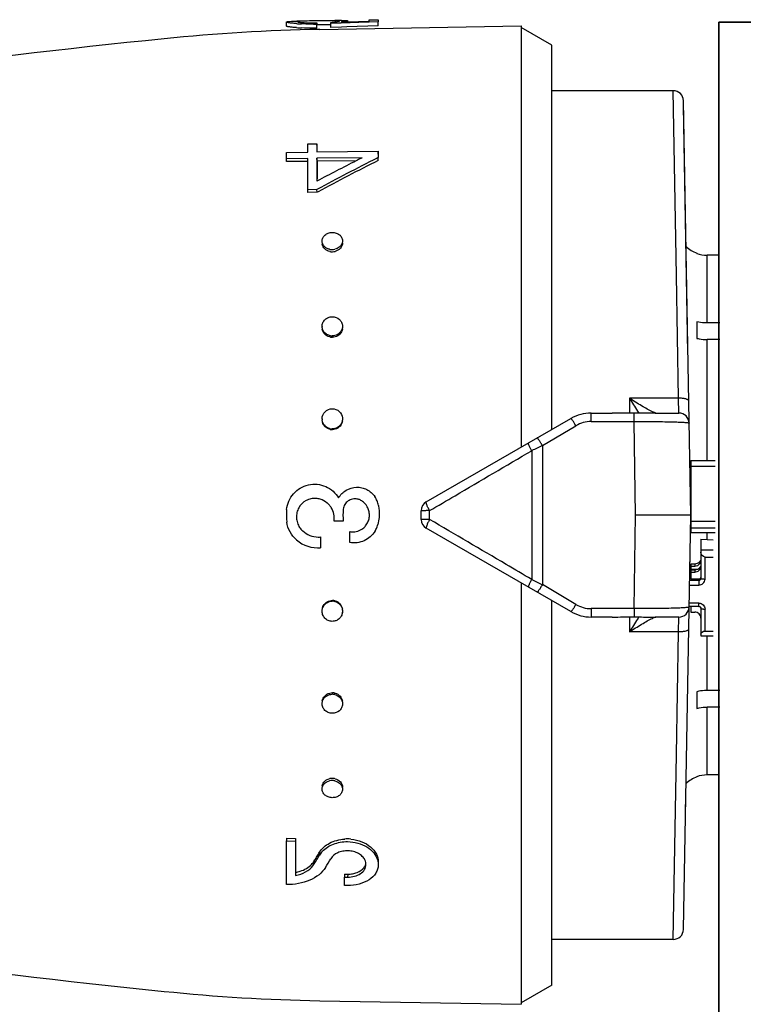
# Model space of a CAD drawing. Header units: millimetres. Extents: x -727 to 69715, y -15705 to 98123.
# Tile 119 of 256: x 35072 to 35108, y -15013 to -14965. Entities that reach past the tile are written whole.
import ezdxf

# ---------------------------------------------------------------- set-up
doc = ezdxf.new("R2010")
doc.units = ezdxf.units.MM
doc.layers.add('UT_ZAŘÍZENÍ - OT', color=3, linetype='Continuous', lineweight=35)

msp = doc.modelspace()

# ---------------------------------------------------------------- linework, layer by layer
at = {"color": 0, "linetype": 'Continuous'}
for p, q in [((35085.485, -14965.056), (35085.481, -14964.856)), ((35086.118, -14964.81), (35086.132, -14964.809)), ((35086.132, -14964.809), (35086.144, -14964.809)), ((35086.134, -14964.869), (35086.133, -14964.823)), ((35087.047, -14964.796), (35086.925, -14964.798)), ((35086.971, -14964.895), (35086.971, -14964.958)), ((35086.974, -14965.157), (35086.971, -14964.958)), ((35087.048, -14964.996), (35086.973, -14964.997)), ((35087.116, -14965.22), (35096.985, -14965.047)), ((35087.659, -14964.99), (35087.627, -14964.99)), ((35087.657, -14964.929), (35087.657, -14964.876)), ((35088.087, -14964.913), (35087.657, -14964.929)), ((35087.66, -14965.128), (35087.657, -14964.929)), ((35087.881, -14964.856), (35087.88, -14964.792)), ((35088.173, -14964.91), (35088.087, -14964.913)), ((35088.168, -14964.861), (35088.471, -14964.852)), ((35089.464, -14964.865), (35088.173, -14964.91)), ((35088.318, -14964.857), (35088.317, -14964.842)), ((35089.984, -14965.046), (35088.435, -14965.1)), ((35088.471, -14964.852), (35089.53, -14964.818)), ((35088.481, -14964.798), (35088.482, -14964.851)), ((35089.532, -14964.862), (35089.464, -14964.865)), ((35089.53, -14964.75), (35089.98, -14964.742)), ((35089.53, -14964.818), (35089.53, -14964.75)), ((35089.98, -14964.847), (35089.532, -14964.862)), ((35089.98, -14964.742), (35089.98, -14964.847)), ((35089.984, -14965.046), (35089.98, -14964.847)), ((35096.985, -14965.047), (35096.985, -14985.692)), ((35088.177, -14965.109), (35087.66, -14965.128)), ((35088.435, -14965.1), (35088.177, -14965.109)), ((35098.485, -14965.987), (35096.985, -14965.121)), ((35098.485, -14984.826), (35098.485, -14965.987)), ((35104.43, -14968.221), (35098.485, -14968.221)), ((35104.585, -14977.286), (35104.43, -14968.221)), ((35105.285, -14989.021), (35104.93, -14968.713)), ((35105.146, -14981.087), (35104.934, -14968.962)), ((35086.531, -14970.826), (35086.981, -14970.821)), ((35086.531, -14971.232), (35086.531, -14970.826)), ((35086.981, -14970.821), (35086.981, -14971.226)), ((35086.984, -14970.971), (35086.981, -14970.821)), ((35085.481, -14971.245), (35086.531, -14971.232)), ((35085.481, -14971.556), (35085.481, -14971.245)), ((35086.981, -14971.226), (35089.98, -14971.187)), ((35089.98, -14971.187), (35089.98, -14971.499)), ((35089.984, -14971.334), (35089.98, -14971.187)), ((35086.531, -14971.543), (35085.481, -14971.556)), ((35085.485, -14971.7), (35085.481, -14971.556)), ((35086.534, -14971.687), (35085.485, -14971.7)), ((35086.531, -14973.075), (35086.531, -14971.543)), ((35089.195, -14971.509), (35086.981, -14971.537)), ((35086.981, -14971.537), (35086.981, -14972.656)), ((35086.984, -14971.682), (35086.981, -14971.537)), ((35088.902, -14971.657), (35086.984, -14971.682)), ((35086.984, -14971.682), (35086.984, -14972.539)), ((35089.14, -14971.537), (35089.195, -14971.509)), ((35089.98, -14971.499), (35089.925, -14971.527)), ((35089.984, -14971.643), (35089.98, -14971.499)), ((35086.981, -14973.07), (35086.531, -14973.075)), ((35086.534, -14973.206), (35086.531, -14973.075)), ((35086.984, -14973.201), (35086.534, -14973.206)), ((35086.984, -14973.201), (35086.981, -14973.07)), ((35087.037, -14973.173), (35086.984, -14973.201)), ((35105.585, -14976.185), (35105.585, -14976.198)), ((35106.085, -14979.608), (35106.085, -14976.284)), ((35106.655, -14976.284), (35106.085, -14976.284)), ((35104.687, -14983.296), (35104.585, -14977.286)), ((35105.585, -14979.547), (35105.585, -14980.361)), ((35106.703, -14979.608), (35106.085, -14979.608)), ((35106.085, -14986.347), (35106.085, -14980.421)), ((35106.71, -14980.421), (35106.085, -14980.421)), ((35102.285, -14983.296), (35102.285, -14984.03)), ((35104.687, -14983.296), (35102.285, -14983.296)), ((35104.706, -14984.021), (35104.687, -14983.296)), ((35092.335, -14988.377), (35099.415, -14984.289)), ((35100.415, -14984.436), (35100.415, -14984.021)), ((35100.415, -14984.021), (35101.442, -14984.021)), ((35102.512, -14984.436), (35102.512, -14984.029)), ((35103.548, -14984.021), (35104.706, -14984.021)), ((35098.018, -14985.609), (35099.665, -14984.641)), ((35100.415, -14984.436), (35102.512, -14984.436)), ((35102.584, -14989.021), (35102.512, -14984.436)), ((35098.018, -14985.609), (35098.018, -14992.433)), ((35097.497, -14985.866), (35097.497, -14992.177)), ((35105.285, -14986.347), (35105.285, -14989.869)), ((35105.285, -14986.347), (35106.485, -14986.347)), ((35105.285, -14986.631), (35106.485, -14986.631)), ((35092.085, -14989.233), (35092.085, -14988.81)), ((35092.498, -14989.237), (35092.498, -14988.806)), ((35102.512, -14993.606), (35102.584, -14989.021)), ((35105.285, -14989.021), (35102.584, -14989.021)), ((35104.93, -15009.33), (35105.285, -14989.021)), ((35088.271, -14989.324), (35087.821, -14989.324)), ((35099.415, -14993.753), (35092.335, -14989.666)), ((35105.285, -14989.327), (35106.485, -14989.327)), ((35105.285, -14989.642), (35106.485, -14989.642)), ((35087.161, -14990.093), (35087.161, -14990.627)), ((35088.591, -14990.365), (35088.591, -14989.83)), ((35105.285, -14989.869), (35106.485, -14989.869)), ((35106.085, -14990.212), (35106.085, -14989.869)), ((35105.785, -14990.196), (35105.785, -14992.119)), ((35105.785, -14990.196), (35106.385, -14990.229)), ((35105.785, -14990.727), (35106.385, -14990.727)), ((35105.985, -14992.158), (35105.985, -14991.079)), ((35105.985, -14991.079), (35106.385, -14991.079)), ((35105.239, -14991.636), (35105.245, -14991.313)), ((35105.285, -14991.425), (35105.285, -14991.67)), ((35105.485, -14991.425), (35105.285, -14991.425)), ((35105.285, -14991.523), (35105.485, -14991.523)), ((35105.485, -14991.425), (35105.485, -14991.523)), ((35105.285, -14992.061), (35105.232, -14992.061)), ((35105.285, -14991.865), (35105.235, -14991.865)), ((35105.238, -14991.67), (35105.648, -14991.67)), ((35105.286, -14991.639), (35105.239, -14991.636)), ((35105.285, -14991.718), (35105.285, -14992.159)), ((35105.485, -14991.718), (35105.285, -14991.718)), ((35105.285, -14991.815), (35105.485, -14991.815)), ((35105.485, -14991.718), (35105.485, -14991.815)), ((35096.985, -14992.35), (35096.985, -15012.995)), ((35099.665, -14993.402), (35098.018, -14992.433)), ((35105.225, -14992.452), (35105.685, -14992.452)), ((35105.229, -14992.217), (35105.685, -14992.217)), ((35105.685, -14992.159), (35105.285, -14992.159)), ((35105.685, -14992.159), (35105.685, -14992.452)), ((35098.485, -15012.055), (35098.485, -14993.216)), ((35105.685, -14993.496), (35105.206, -14993.496)), ((35105.685, -14993.335), (35105.209, -14993.335)), ((35105.285, -14993.496), (35105.285, -14993.777)), ((35105.685, -14993.496), (35105.685, -14993.335)), ((35100.415, -14993.606), (35100.415, -14994.021)), ((35102.512, -14993.606), (35100.415, -14993.606)), ((35101.442, -14994.021), (35100.415, -14994.021)), ((35102.285, -14994.013), (35102.285, -14994.746)), ((35102.512, -14993.606), (35102.512, -14994.014)), ((35104.706, -14994.021), (35103.548, -14994.021)), ((35104.687, -14994.746), (35104.706, -14994.021)), ((35105.285, -14993.777), (35105.485, -14993.777)), ((35105.785, -14993.59), (35105.785, -14994.944)), ((35105.985, -14994.708), (35105.985, -14993.629)), ((35104.687, -14994.746), (35102.285, -14994.746)), ((35104.585, -15000.757), (35104.687, -14994.746)), ((35105.785, -14994.944), (35106.385, -14994.944)), ((35105.985, -14994.708), (35106.385, -14994.708)), ((35106.085, -14997.621), (35106.085, -14994.944)), ((35105.585, -14997.682), (35105.585, -14998.495)), ((35106.71, -14997.621), (35106.085, -14997.621)), ((35106.085, -15001.758), (35106.085, -14998.434)), ((35106.703, -14998.434), (35106.085, -14998.434)), ((35104.43, -15009.821), (35104.585, -15000.757)), ((35106.655, -15001.758), (35106.085, -15001.758)), ((35105.585, -15001.844), (35105.585, -15001.857)), ((35105.03, -15003.636), (35105.045, -15002.774)), ((35085.485, -15004.862), (35085.481, -15004.994)), ((35085.481, -15007.136), (35085.481, -15004.994)), ((35085.481, -15004.994), (35085.931, -15004.999)), ((35085.485, -15004.862), (35085.935, -15004.867)), ((35085.935, -15004.867), (35085.931, -15004.999)), ((35085.931, -15004.999), (35085.931, -15006.687)), ((35087.078, -15005.599), (35087.106, -15005.551)), ((35087.106, -15005.551), (35087.103, -15005.689)), ((35086.851, -15005.974), (35086.848, -15006.115)), ((35086.961, -15005.927), (35086.99, -15005.879)), ((35088.334, -15006.619), (35088.331, -15006.765)), ((35088.331, -15007.173), (35088.331, -15006.765)), ((35088.331, -15006.765), (35088.481, -15006.767)), ((35088.334, -15006.619), (35088.484, -15006.621)), ((35088.484, -15006.621), (35088.481, -15006.767)), ((35088.481, -15007.175), (35088.331, -15007.173)), ((35104.43, -15009.821), (35098.485, -15009.821)), ((35098.485, -15012.055), (35096.985, -15012.921)), ((35087.116, -15012.823), (35096.985, -15012.995))]:
    msp.add_line(p, q, dxfattribs=at)
for centre, radius, start, end in [((35086.599, -14956.38), 8.577, 265.8256, 266.6258), ((35086.749, -15000.544), 35.74, 91.0124, 91.2155), ((35086.672, -14955.126), 9.833, 266.6318, 267.396), ((35086.277, -14966.605), 1.789, 94.2534, 94.6326), ((35086.333, -14967.374), 2.559, 93.4587, 94.2283), ((35086.754, -14952.416), 12.544, 270.2757, 270.9914), ((35086.797, -14954.867), 10.03, 270.3767, 270.9938), ((35087.208, -14958.468), 6.424, 274.0065, 274.7622), ((35087.294, -14959.51), 5.379, 274.7701, 275.5791), ((35087.73, -14970.07), 5.28, 88.3745, 89.198), ((35088.59, -15006.899), 42.126, 90.8463, 91.0033), ((35088.305, -14987.798), 23.023, 90.5699, 90.8389), ((35088.205, -14978.002), 13.227, 90.1311, 90.5589), ((35088.687, -15055.206), 90, 91, 95.86353), ((35086.6, -14956.529), 8.626, 265.8559, 266.6507), ((35086.674, -14955.258), 9.899, 266.6567, 267.4156), ((35130.572, -15463.061), 500, 95.86353, 99.2151), ((35104.43, -14968.721), 0.5, 1.0027, 90), ((35137.27, -15065.461), 105.191, 116.74897, 118.55954), ((35136.814, -15066.125), 105.923, 116.89327, 118.06457), ((35137.005, -15065.838), 105.279, 116.52799, 118.3353), ((35133.902, -15060.437), 99.533, 116.72558, 116.87901), ((35087.904, -14975.692), 0.33, 0.0012, 1.8034), ((35087.574, -14975.701), 0.34, 181.8386, 189.2299), ((35087.727, -14975.431), 0.578, 257.4005, 263.7792), ((35087.73, -14975.534), 0.583, 257.4385, 263.7956), ((35087.726, -14975.442), 0.567, 263.769, 270.5154), ((35087.729, -14975.545), 0.572, 263.785, 270.5156), ((35087.725, -14975.432), 0.577, 270.6142, 283.6547), ((35087.728, -14975.534), 0.582, 270.6123, 283.6161), ((35106.085, -14974.771), 1.5, 226.6492, 250.5288), ((35106.086, -14974.775), 1.509, 250.58, 269.9294), ((35087.645, -14979.772), 0.415, 180.0036, 182.6268), ((35087.817, -14979.841), 0.417, 351.6852, 359.956), ((35087.73, -14979.708), 0.529, 255.907, 262.902), ((35087.733, -14979.776), 0.533, 255.9485, 262.9202), ((35087.728, -14979.722), 0.515, 262.8964, 270.3352), ((35087.731, -14979.791), 0.519, 262.9139, 270.3354), ((35123.068, -14970.774), 24.264, 211.0698, 212.8147), ((35087.702, -14984.306), 0.471, 180.0149, 185.1846), ((35100.415, -14986.021), 2, 90, 120), ((35119.111, -14973.319), 19.559, 212.8314, 213.1914), ((35104.706, -14984.521), 0.5, 0.9973, 90), ((35087.732, -14984.296), 0.505, 254.9456, 262.2975), ((35087.735, -14984.327), 0.509, 254.989, 262.3166), ((35087.73, -14984.313), 0.488, 262.2951, 270.1426), ((35087.733, -14984.344), 0.492, 262.3136, 270.1429), ((35100.415, -14985.915), 1.479, 90.0293, 120.5126), ((35205.58, -15204.982), 244.324, 116.11937, 116.25551), ((35105.185, -14987.177), 0.0994, 313.5922, 359.9803), ((35105.185, -14987.165), 0.301, 284.0099, 289.4426), ((35086.877, -14989.084), 0.878, 79.2621, 86.1049), ((35086.867, -14989.133), 0.927, 73.0793, 79.2163), ((35088.84, -14988.799), 0.576, 71.2532, 78.3972), ((35088.92, -14988.722), 1.078, 27.8406, 34.0296), ((35088.925, -14988.72), 1.073, 21.6663, 27.8429), ((35086.864, -14989.171), 0.963, 41.0757, 50.0119), ((35086.858, -14989.175), 0.97, 32.4613, 41.0443), ((35090.567, -14989.021), 2.316, 172.8168, 187.5195), ((35088.842, -14988.792), 0.569, 63.8405, 71.2552), ((35088.717, -14989.028), 0.836, 39.1305, 49.8284), ((35088.724, -14989.023), 0.828, 29.6913, 39.1293), ((35088.942, -14988.713), 1.054, 15.2114, 21.6682), ((35088.03, -14988.96), 1.999, 11.8346, 15.192), ((35092.585, -14988.81), 0.5, 120, 180), ((35105.185, -14988.793), 0.3, 70.554, 72.3535), ((35088.143, -14989.021), 2.661, 174.2036, 187.383), ((35086.872, -14989.127), 0.893, 214.114, 220.953), ((35088.72, -14989.02), 0.831, 307.9711, 320.9467), ((35088.712, -14989.013), 0.841, 320.9239, 328.1109), ((35088.776, -14989.166), 1.23, 330.5526, 339.4593), ((35088.822, -14989.184), 1.181, 339.4729, 345.3977), ((35092.585, -14989.233), 0.5, 180, 240), ((35087.042, -14988.979), 1.119, 220.9857, 227.2244), ((35087.043, -14988.995), 1.104, 269.8741, 276.1358), ((35088.733, -14989.058), 0.785, 259.5616, 266.7756), ((35088.761, -14989.159), 1.247, 328.3633, 330.5708), ((35087.043, -14988.987), 1.644, 229.7942, 274.1007), ((35105.494, -14991.228), 0.29, 325.946, 359.9556), ((35205.58, -14773.06), 244.324, 243.74449, 243.88063), ((35087.729, -14993.73), 0.489, 81.9513, 89.7929), ((35087.732, -14993.699), 0.493, 81.9697, 89.7932), ((35087.727, -14993.748), 0.507, 74.6173, 81.9539), ((35087.73, -14993.717), 0.51, 74.6606, 81.9731), ((35100.415, -14992.128), 1.479, 239.4874, 269.9707), ((35104.706, -14993.521), 0.5, 270, 359), ((35087.75, -14993.739), 0.481, 352.21, 354.9153), ((35100.415, -14992.021), 2, 240, 270), ((35119.453, -15004.946), 19.968, 146.8123, 147.1649), ((35105.696, -14993.59), 0.0882, 0.0369, 8.6608), ((35122.989, -15007.219), 24.171, 147.1819, 148.9335), ((35087.727, -14998.321), 0.516, 82.1802, 89.6075), ((35087.731, -14998.253), 0.52, 82.1978, 89.6077), ((35087.725, -14998.338), 0.533, 75.2221, 82.1864), ((35087.728, -14998.27), 0.537, 75.2633, 82.2046), ((35106.086, -15003.268), 1.509, 90.0706, 109.42), ((35087.726, -15002.607), 0.574, 89.5276, 102.6205), ((35087.73, -15002.505), 0.579, 90.4762, 102.5767), ((35087.729, -15002.489), 0.563, 89.4636, 90.4277), ((35087.725, -15002.602), 0.569, 82.706, 89.4382), ((35087.729, -15002.5), 0.574, 82.7219, 89.4383), ((35087.723, -15002.617), 0.584, 76.3765, 82.7168), ((35087.727, -15002.514), 0.588, 76.4142, 82.7332), ((35106.085, -15003.271), 1.5, 109.4712, 133.3508), ((35087.574, -15002.341), 0.34, 170.7701, 178.1614), ((35087.904, -15002.351), 0.33, 358.1966, 359.9988), ((35088.462, -15006.845), 1.949, 89.3478, 93.6822), ((35088.461, -15006.877), 1.981, 84.7451, 89.3338), ((35047.557, -14981.97), 46.046, 328.8521, 329.1259), ((35087.971, -15006.203), 1.009, 142.6891, 149.3347), ((35088.066, -15006.276), 1.129, 136.6726, 142.6957), ((35085.982, -15005.427), 1.027, 315.4988, 321.7146), ((35086.061, -15005.489), 0.927, 321.7149, 328.509), ((35048.431, -14982.833), 44.921, 328.7834, 329.0635), ((35048.909, -14982.787), 44.466, 328.5709, 328.8521), ((35046.708, -14981.802), 46.929, 329.1323, 329.4032), ((35049.176, -14982.906), 44.808, 328.5423, 329.173), ((35088.922, -15006.146), 0.458, 358.6045, 6.9669), ((35085.546, -15004.817), 1.908, 281.6289, 285.7619), ((35130.572, -14514.982), 500, 260.77609, 264.13647), ((35104.43, -15009.321), 0.5, 270, 359), ((35088.687, -14922.837), 90, 264.13647, 269)]:
    msp.add_arc(centre, radius, start, end, dxfattribs=at)
at = {"color": 0, "linetype": 'Continuous', "extrusion": (0, 0, -1)}
for centre, major_axis, ratio, start_param, end_param in [((35105.985, -14990.844), (0, -0.235), 0.85043, 0, 1.570796), ((35105.985, -14994.865), (0.2, 0), 0.785695, 3.141593, 4.712389)]:
    msp.add_ellipse(centre, major_axis=major_axis, ratio=ratio, start_param=start_param, end_param=end_param, dxfattribs=at)
at = {"color": 0, "linetype": 'Continuous'}
for points, knots in [([(35085.481, -14964.856), (35085.481, -14964.853), (35085.488, -14964.847), (35085.496, -14964.844), (35085.501, -14964.843)], [0, 0, 0, 0, 0.34526, 1, 1, 1, 1]), ([(35085.975, -14964.934), (35085.905, -14964.929), (35085.807, -14964.92), (35085.686, -14964.906), (35085.615, -14964.896), (35085.559, -14964.886), (35085.518, -14964.876), (35085.494, -14964.869), (35085.481, -14964.86), (35085.481, -14964.856)], [0, 0, 0, 0, 0.415889, 0.585993, 0.728367, 0.841268, 0.923827, 0.975949, 1, 1, 1, 1]), ([(35085.977, -14965.133), (35085.908, -14965.128), (35085.81, -14965.119), (35085.689, -14965.105), (35085.618, -14965.095), (35085.563, -14965.086), (35085.521, -14965.076), (35085.498, -14965.068), (35085.485, -14965.06), (35085.485, -14965.056)], [0, 0, 0, 0, 0.416026, 0.586157, 0.728535, 0.841423, 0.923955, 0.976034, 1, 1, 1, 1]), ([(35085.501, -14964.843), (35085.505, -14964.842), (35085.524, -14964.836), (35085.545, -14964.833), (35085.561, -14964.831)], [0, 0, 0, 0, 0.194984, 1, 1, 1, 1]), ([(35085.561, -14964.831), (35085.617, -14964.824), (35085.761, -14964.818), (35085.904, -14964.814), (35085.991, -14964.812)], [0, 0, 0, 0, 0.393124, 1, 1, 1, 1]), ([(35086.024, -14964.842), (35086.024, -14964.842), (35086.023, -14964.843), (35086.023, -14964.843), (35086.023, -14964.844)], [0, 0, 0, 0, 0.519614, 1, 1, 1, 1]), ([(35086.023, -14964.844), (35086.023, -14964.846), (35086.028, -14964.849), (35086.045, -14964.855), (35086.083, -14964.863), (35086.144, -14964.871), (35086.194, -14964.875), (35086.222, -14964.878)], [0, 0, 0, 0, 0.026104, 0.078509, 0.271488, 0.580502, 1, 1, 1, 1]), ([(35086.133, -14964.823), (35086.118, -14964.824), (35086.092, -14964.826), (35086.058, -14964.831), (35086.038, -14964.835), (35086.026, -14964.839), (35086.024, -14964.842)], [0, 0, 0, 0, 0.402142, 0.703286, 0.901798, 1, 1, 1, 1]), ([(35086.925, -14964.798), (35086.785, -14964.8), (35086.537, -14964.806), (35086.288, -14964.813), (35086.179, -14964.82)], [0, 0, 0, 0, 0.5608, 1, 1, 1, 1]), ([(35086.222, -14964.878), (35086.265, -14964.881), (35086.479, -14964.895), (35086.693, -14964.898), (35086.863, -14964.897)], [0, 0, 0, 0, 0.202928, 1, 1, 1, 1]), ([(35086.814, -14964.96), (35086.763, -14964.96), (35086.567, -14964.96), (35086.37, -14964.955), (35086.226, -14964.949)], [0, 0, 0, 0, 0.261385, 1, 1, 1, 1]), ([(35087.625, -14964.79), (35087.581, -14964.79), (35087.388, -14964.791), (35087.196, -14964.793), (35087.047, -14964.796)], [0, 0, 0, 0, 0.228486, 1, 1, 1, 1]), ([(35087.627, -14964.99), (35087.583, -14964.99), (35087.39, -14964.991), (35087.197, -14964.993), (35087.048, -14964.996)], [0, 0, 0, 0, 0.228577, 1, 1, 1, 1]), ([(35087.804, -14964.791), (35087.79, -14964.79), (35087.731, -14964.79), (35087.671, -14964.79), (35087.625, -14964.79)], [0, 0, 0, 0, 0.229978, 1, 1, 1, 1]), ([(35087.817, -14964.863), (35087.854, -14964.859), (35087.92, -14964.852), (35087.996, -14964.841), (35088.041, -14964.832), (35088.063, -14964.826), (35088.076, -14964.822), (35088.083, -14964.816), (35088.083, -14964.814)], [0, 0, 0, 0, 0.416564, 0.727805, 0.840468, 0.923103, 0.975235, 1, 1, 1, 1]), ([(35087.99, -14964.797), (35087.982, -14964.796), (35087.946, -14964.794), (35087.909, -14964.793), (35087.88, -14964.792)], [0, 0, 0, 0, 0.216654, 1, 1, 1, 1]), ([(35088.059, -14964.804), (35088.055, -14964.803), (35088.032, -14964.8), (35088.009, -14964.798), (35087.99, -14964.797)], [0, 0, 0, 0, 0.191517, 1, 1, 1, 1]), ([(35088.083, -14964.814), (35088.083, -14964.811), (35088.073, -14964.806), (35088.065, -14964.805), (35088.059, -14964.804)], [0, 0, 0, 0, 0.306489, 1, 1, 1, 1]), ([(35088.317, -14964.842), (35088.307, -14964.843), (35088.257, -14964.851), (35088.207, -14964.857), (35088.168, -14964.861)], [0, 0, 0, 0, 0.219199, 1, 1, 1, 1]), ([(35088.175, -14964.776), (35088.189, -14964.776), (35088.242, -14964.776), (35088.294, -14964.776), (35088.331, -14964.777)], [0, 0, 0, 0, 0.28218, 1, 1, 1, 1]), ([(35088.481, -14964.798), (35088.481, -14964.803), (35088.462, -14964.811), (35088.434, -14964.82), (35088.381, -14964.831), (35088.341, -14964.838), (35088.317, -14964.842)], [0, 0, 0, 0, 0.080473, 0.272652, 0.58028, 1, 1, 1, 1]), ([(35088.331, -14964.777), (35088.341, -14964.778), (35088.375, -14964.779), (35088.408, -14964.781), (35088.431, -14964.784)], [0, 0, 0, 0, 0.312325, 1, 1, 1, 1]), ([(35088.431, -14964.784), (35088.443, -14964.785), (35088.459, -14964.787), (35088.476, -14964.792), (35088.481, -14964.796), (35088.481, -14964.798)], [0, 0, 0, 0, 0.708486, 0.898996, 1, 1, 1, 1]), ([(35086.974, -14965.157), (35086.909, -14965.158), (35086.66, -14965.16), (35086.411, -14965.156), (35086.227, -14965.147)], [0, 0, 0, 0, 0.261104, 1, 1, 1, 1]), ([(35087.231, -14975.601), (35087.229, -14975.545), (35087.256, -14975.429), (35087.368, -14975.285), (35087.536, -14975.192), (35087.665, -14975.169), (35087.731, -14975.168)], [0, 0, 0, 0, 0.229393, 0.470966, 0.729703, 1, 1, 1, 1]), ([(35087.731, -14975.168), (35087.794, -14975.168), (35087.919, -14975.187), (35088.084, -14975.271), (35088.198, -14975.405), (35088.229, -14975.516), (35088.231, -14975.57)], [0, 0, 0, 0, 0.270385, 0.528616, 0.769944, 1, 1, 1, 1]), ([(35087.335, -14975.847), (35087.304, -14975.813), (35087.253, -14975.736), (35087.232, -14975.646), (35087.231, -14975.601)], [0, 0, 0, 0, 0.509651, 1, 1, 1, 1]), ([(35088.234, -14975.692), (35088.234, -14975.784), (35088.148, -14975.981), (35087.964, -14976.076), (35087.865, -14976.1)], [0, 0, 0, 0, 0.47302, 1, 1, 1, 1]), ([(35088.231, -14975.57), (35088.232, -14975.618), (35088.213, -14975.717), (35088.16, -14975.802), (35088.127, -14975.84)], [0, 0, 0, 0, 0.488775, 1, 1, 1, 1]), ([(35087.603, -14976.103), (35087.514, -14976.082), (35087.346, -14976.003), (35087.252, -14975.838), (35087.239, -14975.755)], [0, 0, 0, 0, 0.524629, 1, 1, 1, 1]), ([(35087.601, -14975.995), (35087.575, -14975.989), (35087.477, -14975.96), (35087.386, -14975.903), (35087.335, -14975.847)], [0, 0, 0, 0, 0.260211, 1, 1, 1, 1]), ([(35088.127, -14975.84), (35088.11, -14975.858), (35088.035, -14975.929), (35087.937, -14975.974), (35087.861, -14975.993)], [0, 0, 0, 0, 0.24218, 1, 1, 1, 1]), ([(35087.231, -14979.772), (35087.231, -14979.711), (35087.259, -14979.587), (35087.37, -14979.431), (35087.536, -14979.329), (35087.666, -14979.304), (35087.731, -14979.304)], [0, 0, 0, 0, 0.241806, 0.488407, 0.741812, 1, 1, 1, 1]), ([(35087.731, -14979.304), (35087.854, -14979.303), (35088.047, -14979.37), (35088.196, -14979.568), (35088.228, -14979.687), (35088.23, -14979.746)], [0, 0, 0, 0, 0.507384, 0.755665, 1, 1, 1, 1]), ([(35106.085, -14979.608), (35106.042, -14979.608), (35105.874, -14979.603), (35105.707, -14979.578), (35105.585, -14979.547)], [0, 0, 0, 0, 0.252472, 1, 1, 1, 1]), ([(35087.298, -14980.005), (35087.288, -14979.989), (35087.253, -14979.922), (35087.234, -14979.847), (35087.231, -14979.791)], [0, 0, 0, 0, 0.253103, 1, 1, 1, 1]), ([(35087.603, -14980.294), (35087.512, -14980.271), (35087.339, -14980.176), (35087.252, -14979.998), (35087.239, -14979.908)], [0, 0, 0, 0, 0.510101, 1, 1, 1, 1]), ([(35087.601, -14980.221), (35087.539, -14980.206), (35087.42, -14980.153), (35087.331, -14980.058), (35087.298, -14980.005)], [0, 0, 0, 0, 0.506643, 1, 1, 1, 1]), ([(35088.192, -14979.944), (35088.163, -14980.011), (35088.07, -14980.133), (35087.933, -14980.201), (35087.861, -14980.22)], [0, 0, 0, 0, 0.492845, 1, 1, 1, 1]), ([(35088.23, -14979.901), (35088.217, -14979.992), (35088.129, -14980.171), (35087.957, -14980.268), (35087.865, -14980.292)], [0, 0, 0, 0, 0.489899, 1, 1, 1, 1]), ([(35088.23, -14979.746), (35088.233, -14979.797), (35088.223, -14979.865), (35088.199, -14979.929), (35088.192, -14979.944)], [0, 0, 0, 0, 0.747031, 1, 1, 1, 1]), ([(35105.585, -14980.361), (35105.625, -14980.371), (35105.789, -14980.406), (35105.958, -14980.421), (35106.085, -14980.421)], [0, 0, 0, 0, 0.247091, 1, 1, 1, 1]), ([(35103.405, -14983.957), (35103.322, -14983.917), (35103.145, -14983.824), (35102.769, -14983.608), (35102.48, -14983.426), (35102.285, -14983.296)], [0, 0, 0, 0, 0.213248, 0.460801, 1, 1, 1, 1]), ([(35105.187, -14983.425), (35105.187, -14983.416), (35105.177, -14983.393), (35105.145, -14983.37), (35105.098, -14983.348), (35105.008, -14983.32), (35104.869, -14983.3), (35104.751, -14983.295), (35104.687, -14983.296)], [0, 0, 0, 0, 0.054454, 0.124226, 0.220024, 0.341181, 0.645763, 1, 1, 1, 1]), ([(35087.231, -14984.306), (35087.231, -14984.18), (35087.339, -14983.916), (35087.603, -14983.811), (35087.731, -14983.81)], [0, 0, 0, 0, 0.49811, 1, 1, 1, 1]), ([(35087.731, -14983.81), (35087.851, -14983.81), (35088.102, -14983.902), (35088.218, -14984.142), (35088.229, -14984.261)], [0, 0, 0, 0, 0.501804, 1, 1, 1, 1]), ([(35099.665, -14984.641), (35099.644, -14984.621), (35099.613, -14984.573), (35099.579, -14984.499), (35099.54, -14984.436), (35099.501, -14984.385), (35099.471, -14984.344), (35099.446, -14984.312), (35099.43, -14984.296), (35099.418, -14984.287), (35099.415, -14984.289)], [0, 0, 0, 0, 0.198142, 0.388892, 0.560134, 0.707991, 0.828678, 0.918542, 0.975091, 1, 1, 1, 1]), ([(35102.512, -14984.029), (35102.333, -14984.031), (35101.976, -14984.03), (35101.619, -14984.021), (35101.442, -14984.021)], [0, 0, 0, 0, 0.502804, 1, 1, 1, 1]), ([(35103.548, -14984.021), (35103.469, -14984.021), (35103.123, -14984.022), (35102.778, -14984.026), (35102.512, -14984.029)], [0, 0, 0, 0, 0.230893, 1, 1, 1, 1]), ([(35103.484, -14983.993), (35103.478, -14983.99), (35103.451, -14983.979), (35103.425, -14983.967), (35103.405, -14983.957)], [0, 0, 0, 0, 0.229765, 1, 1, 1, 1]), ([(35103.515, -14984.005), (35103.512, -14984.004), (35103.502, -14984), (35103.492, -14983.996), (35103.484, -14983.993)], [0, 0, 0, 0, 0.235586, 1, 1, 1, 1]), ([(35103.574, -14984.021), (35103.566, -14984.021), (35103.546, -14984.016), (35103.527, -14984.01), (35103.515, -14984.005)], [0, 0, 0, 0, 0.393757, 1, 1, 1, 1]), ([(35087.603, -14984.819), (35087.521, -14984.796), (35087.364, -14984.71), (35087.275, -14984.554), (35087.252, -14984.472)], [0, 0, 0, 0, 0.50198, 1, 1, 1, 1]), ([(35087.601, -14984.784), (35087.528, -14984.764), (35087.389, -14984.693), (35087.298, -14984.565), (35087.27, -14984.496)], [0, 0, 0, 0, 0.50114, 1, 1, 1, 1]), ([(35088.213, -14984.432), (35088.19, -14984.514), (35088.101, -14984.672), (35087.944, -14984.76), (35087.861, -14984.783)], [0, 0, 0, 0, 0.49918, 1, 1, 1, 1]), ([(35088.23, -14984.406), (35088.217, -14984.5), (35088.133, -14984.687), (35087.958, -14984.792), (35087.865, -14984.818)], [0, 0, 0, 0, 0.498032, 1, 1, 1, 1]), ([(35102.512, -14984.436), (35102.688, -14984.436), (35103.033, -14984.435), (35103.534, -14984.438), (35103.995, -14984.444), (35104.345, -14984.451), (35104.592, -14984.459), (35104.749, -14984.465), (35104.883, -14984.471), (35104.995, -14984.478), (35105.083, -14984.486), (35105.146, -14984.493), (35105.184, -14984.501), (35105.201, -14984.506), (35105.206, -14984.511), (35105.206, -14984.513)], [0, 0, 0, 0, 0.195605, 0.383531, 0.55643, 0.707585, 0.773165, 0.831259, 0.881323, 0.92293, 0.955723, 0.979458, 0.994025, 0.997954, 1, 1, 1, 1]), ([(35098.018, -14985.609), (35097.989, -14985.559), (35097.946, -14985.488), (35097.889, -14985.398), (35097.853, -14985.343), (35097.822, -14985.298), (35097.798, -14985.266), (35097.782, -14985.248), (35097.773, -14985.24), (35097.769, -14985.239), (35097.768, -14985.24)], [0, 0, 0, 0, 0.387648, 0.559336, 0.708365, 0.829964, 0.920373, 0.976704, 0.992026, 1, 1, 1, 1]), ([(35097.497, -14985.866), (35097.471, -14985.819), (35097.435, -14985.75), (35097.392, -14985.663), (35097.367, -14985.608), (35097.348, -14985.563), (35097.336, -14985.528), (35097.33, -14985.506), (35097.331, -14985.492), (35097.334, -14985.49)], [0, 0, 0, 0, 0.389691, 0.560136, 0.707341, 0.827183, 0.916538, 0.973346, 1, 1, 1, 1]), ([(35092.498, -14988.806), (35092.913, -14988.561), (35094.58, -14987.581), (35096.246, -14986.601), (35097.497, -14985.866)], [0, 0, 0, 0, 0.249365, 1, 1, 1, 1]), ([(35085.495, -14988.752), (35085.509, -14988.61), (35085.584, -14988.328), (35085.89, -14987.84), (35086.541, -14987.449), (35087.298, -14987.523), (35087.782, -14987.836), (35087.968, -14988.06), (35088.041, -14988.183)], [0, 0, 0, 0, 0.125806, 0.251598, 0.500158, 0.748611, 0.874302, 1, 1, 1, 1]), ([(35088.041, -14988.183), (35088.128, -14988.031), (35088.384, -14987.768), (35088.823, -14987.639), (35089.175, -14987.671), (35089.426, -14987.762), (35089.647, -14987.911), (35089.764, -14988.046), (35089.814, -14988.119)], [0, 0, 0, 0, 0.249691, 0.498274, 0.623384, 0.748679, 0.874168, 1, 1, 1, 1]), ([(35086.937, -14988.208), (35086.853, -14988.203), (35086.683, -14988.215), (35086.366, -14988.331), (35086.112, -14988.581), (35085.989, -14988.897), (35085.963, -14989.152), (35086.009, -14989.405), (35086.085, -14989.558), (35086.132, -14989.628)], [0, 0, 0, 0, 0.124702, 0.249421, 0.497433, 0.62303, 0.748788, 0.874419, 1, 1, 1, 1]), ([(35088.956, -14988.235), (35088.879, -14988.219), (35088.716, -14988.22), (35088.495, -14988.319), (35088.331, -14988.498), (35088.279, -14988.653), (35088.269, -14988.732)], [0, 0, 0, 0, 0.248903, 0.498305, 0.748695, 1, 1, 1, 1]), ([(35087.821, -14989.324), (35087.837, -14989.209), (35087.828, -14988.972), (35087.739, -14988.752), (35087.676, -14988.654)], [0, 0, 0, 0, 0.500135, 1, 1, 1, 1]), ([(35089.426, -14989.457), (35089.465, -14989.395), (35089.527, -14989.258), (35089.559, -14989.037), (35089.535, -14988.815), (35089.479, -14988.676), (35089.443, -14988.613)], [0, 0, 0, 0, 0.249892, 0.499949, 0.75024, 1, 1, 1, 1]), ([(35089.987, -14988.55), (35090.003, -14988.627), (35090.049, -14988.936), (35090.024, -14989.256), (35089.965, -14989.482)], [0, 0, 0, 0, 0.250786, 1, 1, 1, 1]), ([(35092.498, -14988.806), (35092.469, -14988.754), (35092.419, -14988.659), (35092.361, -14988.531), (35092.331, -14988.442), (35092.325, -14988.396), (35092.33, -14988.38), (35092.335, -14988.377)], [0, 0, 0, 0, 0.377895, 0.69297, 0.905251, 0.965919, 1, 1, 1, 1]), ([(35092.498, -14988.806), (35092.47, -14988.806), (35092.415, -14988.806), (35092.337, -14988.806), (35092.266, -14988.807), (35092.205, -14988.807), (35092.162, -14988.808), (35092.133, -14988.808), (35092.116, -14988.808), (35092.103, -14988.809), (35092.093, -14988.809), (35092.089, -14988.81), (35092.085, -14988.809), (35092.085, -14988.81)], [0, 0, 0, 0, 0.203374, 0.394866, 0.56769, 0.716771, 0.837685, 0.88646, 0.926896, 0.958626, 0.981467, 0.99529, 1, 1, 1, 1]), ([(35085.982, -14990.243), (35085.853, -14990.133), (35085.634, -14989.862), (35085.525, -14989.532), (35085.503, -14989.363)], [0, 0, 0, 0, 0.49938, 1, 1, 1, 1]), ([(35088.689, -14989.842), (35088.785, -14989.848), (35088.98, -14989.824), (35089.155, -14989.734), (35089.231, -14989.675)], [0, 0, 0, 0, 0.50069, 1, 1, 1, 1]), ([(35092.498, -14989.237), (35092.47, -14989.237), (35092.415, -14989.236), (35092.337, -14989.236), (35092.266, -14989.236), (35092.205, -14989.235), (35092.162, -14989.235), (35092.133, -14989.234), (35092.116, -14989.234), (35092.103, -14989.234), (35092.093, -14989.234), (35092.089, -14989.232), (35092.085, -14989.233), (35092.085, -14989.233)], [0, 0, 0, 0, 0.203374, 0.394866, 0.56769, 0.716771, 0.837685, 0.88646, 0.926896, 0.958626, 0.981467, 0.99529, 1, 1, 1, 1]), ([(35092.498, -14989.237), (35092.469, -14989.288), (35092.419, -14989.384), (35092.361, -14989.512), (35092.331, -14989.6), (35092.325, -14989.647), (35092.33, -14989.663), (35092.335, -14989.666)], [0, 0, 0, 0, 0.377895, 0.69297, 0.905251, 0.965919, 1, 1, 1, 1]), ([(35097.497, -14992.177), (35097.08, -14991.931), (35095.413, -14990.952), (35093.747, -14989.972), (35092.498, -14989.237)], [0, 0, 0, 0, 0.250578, 1, 1, 1, 1]), ([(35086.282, -14989.8), (35086.384, -14989.894), (35086.623, -14990.046), (35086.902, -14990.099), (35087.04, -14990.099)], [0, 0, 0, 0, 0.500561, 1, 1, 1, 1]), ([(35089.823, -14989.813), (35089.76, -14989.914), (35089.605, -14990.1), (35089.3, -14990.297), (35088.95, -14990.393), (35088.708, -14990.387), (35088.591, -14990.365)], [0, 0, 0, 0, 0.249964, 0.499879, 0.749906, 1, 1, 1, 1]), ([(35105.785, -14991.131), (35105.785, -14991.169), (35105.769, -14991.247), (35105.702, -14991.345), (35105.602, -14991.41), (35105.524, -14991.425), (35105.485, -14991.425)], [0, 0, 0, 0, 0.247784, 0.496832, 0.747734, 1, 1, 1, 1]), ([(35105.485, -14991.523), (35105.533, -14991.523), (35105.632, -14991.499), (35105.708, -14991.431), (35105.735, -14991.391)], [0, 0, 0, 0, 0.501963, 1, 1, 1, 1]), ([(35105.785, -14991.424), (35105.785, -14991.462), (35105.769, -14991.54), (35105.702, -14991.637), (35105.602, -14991.703), (35105.524, -14991.718), (35105.485, -14991.718)], [0, 0, 0, 0, 0.247784, 0.496832, 0.747734, 1, 1, 1, 1]), ([(35105.485, -14991.815), (35105.524, -14991.815), (35105.602, -14991.8), (35105.702, -14991.735), (35105.769, -14991.637), (35105.785, -14991.56), (35105.785, -14991.521)], [0, 0, 0, 0, 0.252266, 0.503168, 0.752216, 1, 1, 1, 1]), ([(35105.685, -14992.159), (35105.696, -14992.159), (35105.72, -14992.154), (35105.752, -14992.136), (35105.775, -14992.108), (35105.782, -14992.085), (35105.784, -14992.074)], [0, 0, 0, 0, 0.251925, 0.502849, 0.751924, 1, 1, 1, 1]), ([(35097.497, -14992.177), (35097.471, -14992.224), (35097.435, -14992.292), (35097.392, -14992.379), (35097.367, -14992.434), (35097.348, -14992.479), (35097.336, -14992.515), (35097.33, -14992.536), (35097.331, -14992.55), (35097.334, -14992.552)], [0, 0, 0, 0, 0.389693, 0.560138, 0.707342, 0.827185, 0.916539, 0.973347, 1, 1, 1, 1]), ([(35098.018, -14992.433), (35097.989, -14992.483), (35097.946, -14992.555), (35097.889, -14992.644), (35097.853, -14992.7), (35097.822, -14992.744), (35097.798, -14992.776), (35097.782, -14992.795), (35097.773, -14992.802), (35097.769, -14992.803), (35097.768, -14992.803)], [0, 0, 0, 0, 0.387648, 0.559336, 0.708365, 0.829964, 0.920373, 0.976704, 0.992026, 1, 1, 1, 1]), ([(35105.685, -14992.217), (35105.698, -14992.217), (35105.724, -14992.212), (35105.757, -14992.19), (35105.779, -14992.158), (35105.785, -14992.132), (35105.785, -14992.119)], [0, 0, 0, 0, 0.252236, 0.503168, 0.752245, 1, 1, 1, 1]), ([(35105.685, -14992.452), (35105.724, -14992.452), (35105.802, -14992.437), (35105.902, -14992.372), (35105.969, -14992.274), (35105.985, -14992.196), (35105.985, -14992.158)], [0, 0, 0, 0, 0.252255, 0.503168, 0.752226, 1, 1, 1, 1]), ([(35105.785, -14992.119), (35105.785, -14992.122), (35105.788, -14992.127), (35105.794, -14992.131), (35105.803, -14992.136), (35105.82, -14992.142), (35105.845, -14992.147), (35105.875, -14992.152), (35105.922, -14992.157), (35105.959, -14992.158), (35105.985, -14992.158)], [0, 0, 0, 0, 0.040706, 0.069574, 0.105554, 0.199505, 0.321626, 0.468167, 0.634164, 1, 1, 1, 1]), ([(35087.252, -14993.57), (35087.275, -14993.488), (35087.364, -14993.333), (35087.521, -14993.246), (35087.603, -14993.224)], [0, 0, 0, 0, 0.49802, 1, 1, 1, 1]), ([(35087.27, -14993.547), (35087.298, -14993.477), (35087.389, -14993.35), (35087.528, -14993.278), (35087.601, -14993.259)], [0, 0, 0, 0, 0.49886, 1, 1, 1, 1]), ([(35087.861, -14993.259), (35087.944, -14993.282), (35088.101, -14993.371), (35088.19, -14993.528), (35088.213, -14993.611)], [0, 0, 0, 0, 0.50082, 1, 1, 1, 1]), ([(35087.865, -14993.225), (35087.958, -14993.25), (35088.133, -14993.356), (35088.217, -14993.542), (35088.23, -14993.637)], [0, 0, 0, 0, 0.501968, 1, 1, 1, 1]), ([(35099.665, -14993.402), (35099.644, -14993.422), (35099.612, -14993.47), (35099.579, -14993.544), (35099.54, -14993.607), (35099.501, -14993.658), (35099.471, -14993.699), (35099.446, -14993.73), (35099.43, -14993.747), (35099.418, -14993.755), (35099.415, -14993.753)], [0, 0, 0, 0, 0.198108, 0.388908, 0.560156, 0.708001, 0.828682, 0.918545, 0.975091, 1, 1, 1, 1]), ([(35105.206, -14993.53), (35105.206, -14993.532), (35105.201, -14993.536), (35105.184, -14993.542), (35105.146, -14993.549), (35105.083, -14993.557), (35104.995, -14993.564), (35104.883, -14993.571), (35104.749, -14993.578), (35104.592, -14993.584), (35104.345, -14993.591), (35103.995, -14993.598), (35103.534, -14993.604), (35103.033, -14993.607), (35102.688, -14993.607), (35102.512, -14993.606)], [0, 0, 0, 0, 0.002046, 0.005975, 0.020542, 0.044277, 0.07707, 0.118677, 0.168741, 0.226835, 0.292415, 0.44357, 0.616469, 0.804395, 1, 1, 1, 1]), ([(35105.685, -14993.335), (35105.724, -14993.335), (35105.802, -14993.35), (35105.902, -14993.416), (35105.969, -14993.513), (35105.985, -14993.591), (35105.985, -14993.629)], [0, 0, 0, 0, 0.252255, 0.503168, 0.752226, 1, 1, 1, 1]), ([(35105.685, -14993.496), (35105.697, -14993.496), (35105.721, -14993.5), (35105.753, -14993.519), (35105.775, -14993.545), (35105.782, -14993.567), (35105.784, -14993.577)], [0, 0, 0, 0, 0.26767, 0.525516, 0.768461, 1, 1, 1, 1]), ([(35087.731, -14994.232), (35087.662, -14994.232), (35087.524, -14994.202), (35087.352, -14994.081), (35087.245, -14993.9), (35087.227, -14993.761), (35087.233, -14993.694)], [0, 0, 0, 0, 0.25144, 0.501784, 0.751362, 1, 1, 1, 1]), ([(35088.226, -14993.804), (35088.218, -14993.862), (35088.181, -14993.977), (35088.068, -14994.119), (35087.91, -14994.21), (35087.79, -14994.232), (35087.731, -14994.232)], [0, 0, 0, 0, 0.249231, 0.498303, 0.748586, 1, 1, 1, 1]), ([(35101.442, -14994.021), (35101.619, -14994.021), (35101.976, -14994.013), (35102.333, -14994.012), (35102.512, -14994.014)], [0, 0, 0, 0, 0.497196, 1, 1, 1, 1]), ([(35102.512, -14994.014), (35102.603, -14994.015), (35102.949, -14994.018), (35103.294, -14994.021), (35103.548, -14994.021)], [0, 0, 0, 0, 0.264643, 1, 1, 1, 1]), ([(35103.405, -14994.085), (35103.435, -14994.071), (35103.486, -14994.048), (35103.538, -14994.028), (35103.56, -14994.023)], [0, 0, 0, 0, 0.595054, 1, 1, 1, 1]), ([(35103.56, -14994.023), (35103.562, -14994.023), (35103.566, -14994.022), (35103.571, -14994.021), (35103.574, -14994.021)], [0, 0, 0, 0, 0.289793, 1, 1, 1, 1]), ([(35105.785, -14994.071), (35105.785, -14994.033), (35105.769, -14993.955), (35105.702, -14993.858), (35105.602, -14993.792), (35105.524, -14993.777), (35105.485, -14993.777)], [0, 0, 0, 0, 0.247784, 0.496832, 0.747734, 1, 1, 1, 1]), ([(35105.785, -14993.59), (35105.785, -14993.593), (35105.788, -14993.598), (35105.794, -14993.602), (35105.803, -14993.607), (35105.82, -14993.613), (35105.845, -14993.619), (35105.875, -14993.623), (35105.922, -14993.628), (35105.959, -14993.629), (35105.985, -14993.629)], [0, 0, 0, 0, 0.040706, 0.069574, 0.105554, 0.199505, 0.321626, 0.468167, 0.634164, 1, 1, 1, 1]), ([(35102.285, -14994.746), (35102.48, -14994.617), (35102.769, -14994.435), (35103.145, -14994.219), (35103.322, -14994.125), (35103.405, -14994.085)], [0, 0, 0, 0, 0.539199, 0.786752, 1, 1, 1, 1]), ([(35105.187, -14994.617), (35105.187, -14994.627), (35105.177, -14994.649), (35105.145, -14994.673), (35105.098, -14994.695), (35105.008, -14994.722), (35104.869, -14994.743), (35104.751, -14994.747), (35104.687, -14994.746)], [0, 0, 0, 0, 0.054452, 0.124207, 0.219995, 0.341151, 0.645741, 1, 1, 1, 1]), ([(35087.239, -14998.135), (35087.252, -14998.045), (35087.339, -14997.866), (35087.512, -14997.772), (35087.603, -14997.749)], [0, 0, 0, 0, 0.489899, 1, 1, 1, 1]), ([(35087.298, -14998.038), (35087.331, -14997.984), (35087.42, -14997.89), (35087.539, -14997.837), (35087.601, -14997.821)], [0, 0, 0, 0, 0.493357, 1, 1, 1, 1]), ([(35087.861, -14997.823), (35087.933, -14997.842), (35088.07, -14997.909), (35088.163, -14998.032), (35088.192, -14998.098)], [0, 0, 0, 0, 0.507155, 1, 1, 1, 1]), ([(35087.865, -14997.75), (35087.957, -14997.775), (35088.129, -14997.871), (35088.217, -14998.051), (35088.23, -14998.141)], [0, 0, 0, 0, 0.510101, 1, 1, 1, 1]), ([(35106.085, -14997.621), (35106.042, -14997.621), (35105.874, -14997.626), (35105.707, -14997.651), (35105.585, -14997.682)], [0, 0, 0, 0, 0.252472, 1, 1, 1, 1]), ([(35087.731, -14998.739), (35087.664, -14998.738), (35087.531, -14998.712), (35087.362, -14998.605), (35087.252, -14998.442), (35087.228, -14998.314), (35087.231, -14998.252)], [0, 0, 0, 0, 0.258416, 0.511779, 0.758272, 1, 1, 1, 1]), ([(35087.231, -14998.252), (35087.234, -14998.196), (35087.253, -14998.12), (35087.288, -14998.054), (35087.298, -14998.038)], [0, 0, 0, 0, 0.746897, 1, 1, 1, 1]), ([(35088.23, -14998.296), (35088.228, -14998.355), (35088.196, -14998.475), (35088.047, -14998.672), (35087.854, -14998.74), (35087.731, -14998.739)], [0, 0, 0, 0, 0.244335, 0.492616, 1, 1, 1, 1]), ([(35088.192, -14998.098), (35088.199, -14998.114), (35088.223, -14998.177), (35088.233, -14998.246), (35088.23, -14998.296)], [0, 0, 0, 0, 0.252969, 1, 1, 1, 1]), ([(35105.585, -14998.495), (35105.625, -14998.485), (35105.789, -14998.449), (35105.958, -14998.434), (35106.085, -14998.434)], [0, 0, 0, 0, 0.247091, 1, 1, 1, 1]), ([(35087.231, -15002.441), (35087.232, -15002.397), (35087.253, -15002.307), (35087.304, -15002.23), (35087.335, -15002.195)], [0, 0, 0, 0, 0.490349, 1, 1, 1, 1]), ([(35087.239, -15002.287), (35087.252, -15002.205), (35087.346, -15002.039), (35087.514, -15001.96), (35087.603, -15001.94)], [0, 0, 0, 0, 0.475371, 1, 1, 1, 1]), ([(35087.335, -15002.195), (35087.351, -15002.177), (35087.427, -15002.107), (35087.525, -15002.064), (35087.601, -15002.047)], [0, 0, 0, 0, 0.241743, 1, 1, 1, 1]), ([(35087.861, -15002.05), (35087.887, -15002.056), (35087.985, -15002.087), (35088.076, -15002.146), (35088.127, -15002.203)], [0, 0, 0, 0, 0.259523, 1, 1, 1, 1]), ([(35087.865, -15001.942), (35087.964, -15001.966), (35088.148, -15002.062), (35088.234, -15002.259), (35088.234, -15002.351)], [0, 0, 0, 0, 0.52698, 1, 1, 1, 1]), ([(35088.127, -15002.203), (35088.16, -15002.24), (35088.213, -15002.325), (35088.232, -15002.424), (35088.231, -15002.472)], [0, 0, 0, 0, 0.511225, 1, 1, 1, 1]), ([(35087.731, -15002.874), (35087.665, -15002.873), (35087.536, -15002.85), (35087.368, -15002.757), (35087.256, -15002.614), (35087.229, -15002.497), (35087.231, -15002.441)], [0, 0, 0, 0, 0.270297, 0.529034, 0.770607, 1, 1, 1, 1]), ([(35088.231, -15002.472), (35088.229, -15002.526), (35088.198, -15002.637), (35088.084, -15002.771), (35087.919, -15002.855), (35087.794, -15002.875), (35087.731, -15002.874)], [0, 0, 0, 0, 0.230056, 0.471384, 0.729615, 1, 1, 1, 1]), ([(35087.106, -15005.551), (35087.22, -15005.36), (35087.503, -15005.122), (35087.95, -15004.951), (35088.206, -15004.908), (35088.337, -15004.9)], [0, 0, 0, 0, 0.464053, 0.726092, 1, 1, 1, 1]), ([(35087.245, -15005.501), (35087.392, -15005.346), (35087.685, -15005.164), (35088.122, -15005.047), (35088.36, -15005.027), (35088.481, -15005.028)], [0, 0, 0, 0, 0.473959, 0.733478, 1, 1, 1, 1]), ([(35088.481, -15005.028), (35088.649, -15005.03), (35088.98, -15005.076), (35089.424, -15005.264), (35089.768, -15005.55), (35089.91, -15005.8), (35089.947, -15005.927)], [0, 0, 0, 0, 0.276815, 0.541296, 0.783329, 1, 1, 1, 1]), ([(35088.643, -15004.904), (35088.823, -15004.921), (35089.17, -15005.001), (35089.611, -15005.253), (35089.913, -15005.607), (35089.987, -15005.896), (35089.984, -15006.031)], [0, 0, 0, 0, 0.285569, 0.551478, 0.78834, 1, 1, 1, 1]), ([(35089.327, -15005.925), (35089.295, -15005.861), (35089.203, -15005.738), (35089.008, -15005.6), (35088.77, -15005.507), (35088.508, -15005.469), (35088.243, -15005.49), (35087.932, -15005.585), (35087.731, -15005.739), (35087.654, -15005.868)], [0, 0, 0, 0, 0.110355, 0.232071, 0.363298, 0.500079, 0.636986, 0.768855, 1, 1, 1, 1]), ([(35089.276, -15006.304), (35089.289, -15006.288), (35089.334, -15006.223), (35089.365, -15006.147), (35089.376, -15006.089)], [0, 0, 0, 0, 0.259352, 1, 1, 1, 1]), ([(35089.377, -15006.09), (35089.375, -15006.076), (35089.366, -15006.019), (35089.346, -15005.964), (35089.327, -15005.925)], [0, 0, 0, 0, 0.245195, 1, 1, 1, 1]), ([(35089.947, -15005.927), (35089.953, -15005.947), (35089.973, -15006.027), (35089.982, -15006.11), (35089.98, -15006.172)], [0, 0, 0, 0, 0.254201, 1, 1, 1, 1]), ([(35087.399, -15006.29), (35087.316, -15006.426), (35087.083, -15006.678), (35086.624, -15006.945), (35086.075, -15007.105), (35085.682, -15007.138), (35085.481, -15007.136)], [0, 0, 0, 0, 0.219385, 0.461046, 0.724092, 1, 1, 1, 1]), ([(35085.935, -15006.541), (35086.012, -15006.525), (35086.295, -15006.449), (35086.565, -15006.3), (35086.715, -15006.147)], [0, 0, 0, 0, 0.269283, 1, 1, 1, 1]), ([(35086.065, -15006.654), (35086.229, -15006.607), (35086.531, -15006.478), (35086.769, -15006.244), (35086.848, -15006.115)], [0, 0, 0, 0, 0.53047, 1, 1, 1, 1]), ([(35088.481, -15006.767), (35088.595, -15006.769), (35088.817, -15006.743), (35089.11, -15006.619), (35089.322, -15006.419), (35089.378, -15006.24), (35089.38, -15006.157)], [0, 0, 0, 0, 0.288289, 0.554647, 0.788959, 1, 1, 1, 1]), ([(35089.98, -15006.172), (35089.978, -15006.241), (35089.955, -15006.382), (35089.831, -15006.652), (35089.529, -15006.936), (35089.04, -15007.136), (35088.671, -15007.177), (35088.481, -15007.175)], [0, 0, 0, 0, 0.104904, 0.212347, 0.445391, 0.711352, 1, 1, 1, 1]), ([(35088.484, -15006.621), (35088.564, -15006.622), (35088.722, -15006.609), (35089.004, -15006.533), (35089.193, -15006.411), (35089.276, -15006.304)], [0, 0, 0, 0, 0.273822, 0.536871, 1, 1, 1, 1])]:
    msp.add_open_spline(points, degree=3, knots=knots, dxfattribs=at)
for points in [[(35087.861, -14980.22), (35087.819, -14980.231), (35087.775, -14980.237), (35087.731, -14980.237)], [(35087.865, -14980.292), (35087.823, -14980.303), (35087.778, -14980.309), (35087.734, -14980.31)], [(35087.27, -14984.496), (35087.25, -14984.449), (35087.237, -14984.399), (35087.233, -14984.349)], [(35088.229, -14984.261), (35088.234, -14984.318), (35088.228, -14984.377), (35088.213, -14984.432)], [(35087.861, -14984.783), (35087.819, -14984.795), (35087.775, -14984.801), (35087.731, -14984.801)], [(35087.865, -14984.818), (35087.823, -14984.829), (35087.778, -14984.836), (35087.734, -14984.836)], [(35087.483, -14988.433), (35087.382, -14988.349), (35087.263, -14988.284), (35087.137, -14988.246)], [(35089.257, -14988.389), (35089.207, -14988.347), (35089.151, -14988.31), (35089.093, -14988.281)], [(35087.233, -14993.694), (35087.237, -14993.643), (35087.25, -14993.593), (35087.27, -14993.547)], [(35087.601, -14993.259), (35087.643, -14993.247), (35087.687, -14993.241), (35087.731, -14993.241)], [(35087.603, -14993.224), (35087.646, -14993.213), (35087.69, -14993.207), (35087.734, -14993.207)], [(35088.213, -14993.611), (35088.228, -14993.666), (35088.234, -14993.724), (35088.229, -14993.781)], [(35087.601, -14997.821), (35087.643, -14997.811), (35087.687, -14997.805), (35087.731, -14997.805)], [(35087.603, -14997.749), (35087.646, -14997.738), (35087.69, -14997.733), (35087.734, -14997.733)]]:
    msp.add_open_spline(points, degree=3, dxfattribs=at)
at = {"layer": 'UT_ZAŘÍZENÍ - OT', "linetype": 'Continuous'}
for p, q in [((35106.655, -14964.862), (35106.655, -15464.862)), ((36306.655, -14964.862), (35106.655, -14964.862))]:
    msp.add_line(p, q, dxfattribs=at)

doc.saveas('drawing.dxf')
